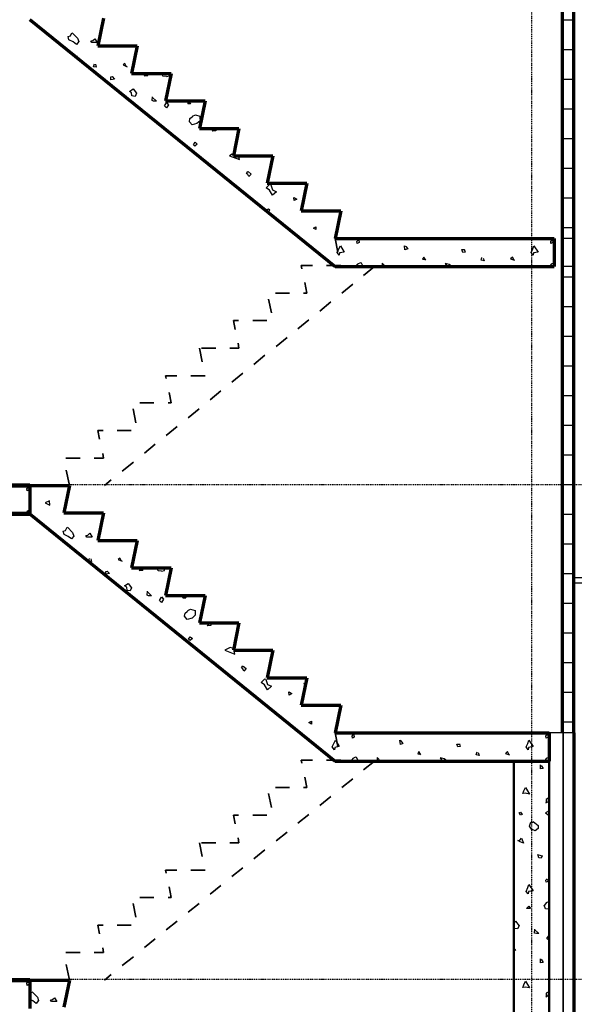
# Model space of a CAD drawing. Extents: x -11408 to 65836, y 12866 to 56869.
# Tile 60 of 68: x 30836 to 34763, y 16875 to 23844. Entities that reach past the tile are written whole.
import ezdxf

# ---------------------------------------------------------------- set-up
doc = ezdxf.new("R2010")
doc.units = 0
doc.linetypes.add('DASHDOT', pattern=[25.4, 12.7, -6.35, 0, -6.35])
for name, color, linetype in [('alu uprof', 3, 'Continuous'), ('stramien', 1, 'DASHDOT'), ('vanarris', 253, 'Continuous')]:
    doc.layers.add(name, color=color, linetype=linetype)

# ---------------------------------------------------------------- blocks, each defined once
blk = doc.blocks.new('*U3')
at = {"layer": 'stramien', "color": 1, "ltscale": 0.5}
blk.add_lwpolyline([(0, 21501.2), (0, -21501.2)], dxfattribs=at)
blk = doc.blocks.new('*U2')
at = {"layer": 'stramien', "color": 0, "linetype": 'ByBlock', "lineweight": -2, "transparency": 16777216}
blk.add_blockref('*U3', (7200, 0), dxfattribs=at)

msp = doc.modelspace()

# ---------------------------------------------------------------- linework, layer by layer
at = {"layer": 'alu uprof'}
msp.add_lwpolyline([(60558.9, 19856.2), (34758.9, 19856.2), (34758.9, 19896.2), (60558.9, 19896.2)], close=True, dxfattribs=at)
at = {"layer": 'stramien', "color": 1, "ltscale": 0.5}
for points in [[(63695.6, 20551.2), (-11408.5, 20551.2)], [(63695.6, 17051.2), (-11408.5, 17051.2)]]:
    msp.add_lwpolyline(points, dxfattribs=at)
at = {"layer": 'vanarris', "lineweight": 70}
for p, q in [((34678.9, 18796.2), (34678.9, 39796.2)), ((34758.9, 18796.2), (34758.9, 39796.2)), ((30908.9, 23846.2), (33068.9, 22096.2)), ((31428.9, 23853.7), (31388.9, 23658.7)), ((31388.9, 23658.7), (31668.9, 23658.7)), ((31668.9, 23658.7), (31628.9, 23463.7)), ((31628.9, 23463.7), (31908.9, 23463.7)), ((31908.9, 23463.7), (31868.9, 23268.7)), ((31868.9, 23268.7), (32148.9, 23268.7)), ((32148.9, 23268.7), (32108.9, 23073.7)), ((32108.9, 23073.7), (32388.9, 23073.7)), ((32388.9, 23073.7), (32348.9, 22881.2)), ((32348.9, 22881.2), (32628.9, 22881.2)), ((32628.9, 22881.2), (32588.9, 22686.2)), ((32588.9, 22686.2), (32868.9, 22686.2)), ((32868.9, 22686.2), (32828.9, 22491.2)), ((32828.9, 22491.2), (33108.9, 22491.2)), ((33108.9, 22491.2), (33068.9, 22296.2)), ((33068.9, 22296.2), (34618.9, 22296.2)), ((34618.9, 22296.2), (34618.9, 22096.2)), ((33068.9, 22096.2), (34618.9, 22096.2)), ((30908.9, 20546.2), (31188.9, 20546.2)), ((30908.9, 20546.2), (30908.9, 20346.2)), ((31188.9, 20546.2), (31148.9, 20353.7)), ((31148.9, 20353.7), (31428.9, 20353.7)), ((31428.9, 20353.7), (31388.9, 20158.7)), ((30908.9, 20346.2), (33068.9, 18596.2)), ((31388.9, 20158.7), (31668.9, 20158.7)), ((31668.9, 20158.7), (31628.9, 19963.7)), ((31628.9, 19963.7), (31908.9, 19963.7)), ((31908.9, 19963.7), (31868.9, 19768.7)), ((31868.9, 19768.7), (32148.9, 19768.7)), ((32148.9, 19768.7), (32108.9, 19573.7)), ((32108.9, 19573.7), (32388.9, 19573.7)), ((32388.9, 19573.7), (32348.9, 19381.2)), ((32348.9, 19381.2), (32628.9, 19381.2)), ((32628.9, 19381.2), (32588.9, 19186.2)), ((32588.9, 19186.2), (32868.9, 19186.2)), ((32868.9, 19186.2), (32828.9, 18991.2)), ((32828.9, 18991.2), (33108.9, 18991.2)), ((33108.9, 18991.2), (33068.9, 18796.2)), ((33068.9, 18796.2), (34583.9, 18796.2)), ((34583.9, 18796.2), (34583.9, 18596.2)), ((34758.9, 18796.2), (34758.9, 14096.2)), ((33068.9, 18596.2), (34583.9, 18596.2)), ((30908.9, 17046.2), (31188.9, 17046.2)), ((30908.9, 17046.2), (30908.9, 16846.2)), ((31188.9, 17046.2), (31148.9, 16853.7))]:
    msp.add_line(p, q, dxfattribs=at)
at = {"layer": 'vanarris', "lineweight": 25}
for p, q in [((34758.9, 23841.2), (34678.9, 23841.2)), ((31178.9, 23723.7), (31196.4, 23728.7)), ((31183.9, 23701.2), (31178.9, 23723.7)), ((31213.9, 23686.2), (31183.9, 23701.2)), ((31196.4, 23728.7), (31206.4, 23751.2)), ((31208.9, 23751.2), (31246.4, 23713.7)), ((31246.4, 23713.7), (31253.9, 23688.7)), ((31338.9, 23693.7), (31353.9, 23696.2)), ((31353.9, 23696.2), (31368.9, 23708.7)), ((31368.9, 23708.7), (31383.9, 23681.2)), ((31238.9, 23668.7), (31213.9, 23686.2)), ((31253.9, 23688.7), (31238.9, 23668.7)), ((31346.4, 23681.2), (31338.9, 23693.7)), ((31383.9, 23681.2), (31346.4, 23681.2)), ((34758.9, 23631.2), (34678.9, 23631.2)), ((31223.9, 23583.7), (31221.4, 23588.7)), ((31221.4, 23588.7), (31238.9, 23588.7)), ((31238.9, 23591.2), (31246.4, 23571.2)), ((31246.4, 23571.2), (31241.4, 23571.2)), ((31358.9, 23511.2), (31366.4, 23531.2)), ((31378.9, 23508.7), (31358.9, 23511.2)), ((31373.9, 23528.7), (31378.9, 23508.7)), ((31581.4, 23533.7), (31568.9, 23523.7)), ((31568.9, 23523.7), (31596.4, 23511.2)), ((31591.4, 23511.2), (31581.4, 23533.7)), ((31481.4, 23438.7), (31491.4, 23441.2)), ((31481.4, 23418.7), (31481.4, 23438.7)), ((31506.4, 23423.7), (31481.4, 23418.7)), ((31491.4, 23441.2), (31506.4, 23423.7)), ((31716.4, 23446.2), (31733.9, 23458.7)), ((31743.9, 23446.2), (31716.4, 23446.2)), ((31731.4, 23458.7), (31743.9, 23446.2)), ((31848.9, 23443.7), (31843.9, 23463.7)), ((31876.4, 23441.2), (31848.9, 23443.7)), ((31876.4, 23441.2), (31896.4, 23446.2)), ((31896.4, 23446.2), (31898.9, 23463.7)), ((34758.9, 23421.2), (34678.9, 23421.2)), ((31613.9, 23336.2), (31638.9, 23353.7)), ((31638.9, 23353.7), (31663.9, 23323.7)), ((31628.9, 23326.2), (31613.9, 23336.2)), ((31631.4, 23303.7), (31628.9, 23326.2)), ((31653.9, 23301.2), (31631.4, 23303.7)), ((31663.9, 23323.7), (31653.9, 23301.2)), ((31773.9, 23271.2), (31776.4, 23298.7)), ((31773.9, 23296.2), (31803.9, 23266.2)), ((31783.9, 23266.2), (31773.9, 23271.2)), ((31803.9, 23266.2), (31783.9, 23266.2)), ((31861.4, 23233.7), (31876.4, 23256.2)), ((31876.4, 23218.7), (31861.4, 23233.7)), ((31876.4, 23258.7), (31888.9, 23241.2)), ((31888.9, 23241.2), (31876.4, 23218.7)), ((32026.4, 23248.7), (32036.4, 23261.2)), ((32046.4, 23248.7), (32026.4, 23248.7)), ((32036.4, 23266.2), (32046.4, 23248.7)), ((34758.9, 23211.2), (34678.9, 23211.2)), ((32038.9, 23121.2), (32041.4, 23143.7)), ((32041.4, 23143.7), (32056.4, 23156.2)), ((32056.4, 23156.2), (32058.9, 23158.7)), ((32058.9, 23161.2), (32081.4, 23171.2)), ((32081.4, 23171.2), (32111.4, 23161.2)), ((32111.4, 23161.2), (32111.4, 23138.7)), ((32056.4, 23098.7), (32038.9, 23121.2)), ((32091.4, 23108.7), (32056.4, 23098.7)), ((32111.4, 23126.2), (32091.4, 23108.7)), ((32198.9, 23053.7), (32218.9, 23073.7)), ((32221.4, 23068.7), (32223.9, 23056.2)), ((32223.9, 23056.2), (32198.9, 23053.7)), ((34758.9, 23001.2), (34678.9, 23001.2)), ((32066.4, 22958.7), (32078.9, 22976.2)), ((32076.4, 22948.7), (32066.4, 22958.7)), ((32093.9, 22963.7), (32076.4, 22948.7)), ((32078.9, 22976.2), (32093.9, 22963.7)), ((32341.4, 22891.2), (32321.4, 22881.2)), ((32321.4, 22881.2), (32391.4, 22853.7)), ((32391.4, 22853.7), (32388.9, 22881.2)), ((34758.9, 22791.2), (34678.9, 22791.2)), ((32441.4, 22756.2), (32451.4, 22771.2)), ((32451.4, 22748.7), (32441.4, 22756.2)), ((32458.9, 22733.7), (32451.4, 22748.7)), ((32453.9, 22768.7), (32473.9, 22751.2)), ((32473.9, 22751.2), (32458.9, 22733.7)), ((32581.4, 22653.7), (32606.4, 22678.7)), ((32603.9, 22636.2), (32581.4, 22653.7)), ((32611.4, 22681.2), (32626.4, 22638.7)), ((32626.4, 22601.2), (32603.9, 22636.2)), ((32626.4, 22638.7), (32653.9, 22626.2)), ((32653.9, 22626.2), (32626.4, 22601.2)), ((32776.4, 22586.2), (32798.9, 22573.7)), ((32778.9, 22563.7), (32776.4, 22586.2)), ((34758.9, 22581.2), (34678.9, 22581.2)), ((32798.9, 22573.7), (32778.9, 22563.7)), ((32598.9, 22503.7), (32583.9, 22498.7)), ((32583.9, 22496.2), (32596.4, 22483.7)), ((32596.4, 22483.7), (32606.4, 22496.2)), ((32606.4, 22496.2), (32598.9, 22503.7)), ((32916.4, 22368.7), (32933.9, 22378.7)), ((32933.9, 22378.7), (32933.9, 22358.7)), ((34758.9, 22371.2), (34678.9, 22371.2)), ((32933.9, 22358.7), (32916.4, 22368.7)), ((33096.4, 22221.2), (33106.4, 22243.7)), ((33106.4, 22243.7), (33133.9, 22198.7)), ((33223.9, 22273.7), (33233.9, 22286.2)), ((33226.4, 22258.7), (33223.9, 22273.7)), ((33238.9, 22266.2), (33226.4, 22258.7)), ((33236.4, 22283.7), (33238.9, 22266.2)), ((33333.9, 22286.2), (33323.9, 22296.2)), ((33331.4, 22296.2), (33333.9, 22286.2)), ((33563.9, 22213.7), (33561.4, 22243.7)), ((33561.4, 22243.7), (33571.4, 22238.7)), ((33568.9, 22238.7), (33583.9, 22221.2)), ((34468.9, 22221.2), (34476.4, 22243.7)), ((34476.4, 22243.7), (34506.4, 22198.7)), ((34596.4, 22273.7), (34606.4, 22286.2)), ((34596.4, 22258.7), (34596.4, 22273.7)), ((34611.4, 22266.2), (34596.4, 22258.7)), ((34608.9, 22283.7), (34611.4, 22266.2)), ((34758.9, 22296.2), (34678.9, 22296.2)), ((33083.9, 22196.2), (33096.4, 22221.2)), ((33098.9, 22176.2), (33083.9, 22196.2)), ((33101.4, 22193.7), (33098.9, 22176.2)), ((33133.9, 22198.7), (33101.4, 22193.7)), ((33583.9, 22221.2), (33563.9, 22213.7)), ((33696.4, 22163.7), (33688.9, 22148.7)), ((33711.4, 22141.2), (33696.4, 22163.7)), ((33973.9, 22196.2), (33966.4, 22216.2)), ((33966.4, 22216.2), (33983.9, 22216.2)), ((33988.9, 22198.7), (33973.9, 22196.2)), ((33983.9, 22218.7), (33988.9, 22198.7)), ((34103.9, 22141.2), (34108.9, 22161.2)), ((34323.9, 22163.7), (34311.4, 22151.2)), ((34336.4, 22141.2), (34323.9, 22163.7)), ((34456.4, 22196.2), (34468.9, 22221.2)), ((34471.4, 22176.2), (34456.4, 22196.2)), ((34473.9, 22193.7), (34471.4, 22176.2)), ((34506.4, 22198.7), (34473.9, 22193.7)), ((33228.9, 22113.7), (33213.9, 22096.2)), ((33248.9, 22123.7), (33228.9, 22113.7)), ((33256.4, 22121.2), (33248.9, 22123.7)), ((33268.9, 22096.2), (33256.4, 22121.2)), ((33426.4, 22096.2), (33401.4, 22121.2)), ((33401.4, 22121.2), (33401.4, 22096.2)), ((33688.9, 22148.7), (33703.9, 22146.2)), ((33876.4, 22111.2), (33848.9, 22118.7)), ((33848.9, 22118.7), (33861.4, 22096.2)), ((33896.4, 22096.2), (33876.4, 22111.2)), ((34123.9, 22136.2), (34103.9, 22141.2)), ((34116.4, 22156.2), (34123.9, 22136.2)), ((34311.4, 22151.2), (34338.9, 22141.2)), ((34598.9, 22113.7), (34586.4, 22096.2)), ((34618.9, 22123.7), (34598.9, 22113.7)), ((34758.9, 22096.2), (34678.9, 22096.2)), ((34758.9, 22021.2), (34678.9, 22021.2)), ((34758.9, 21811.2), (34678.9, 21811.2)), ((34758.9, 21601.2), (34678.9, 21601.2)), ((34758.9, 21391.2), (34678.9, 21391.2)), ((34758.9, 21181.2), (34678.9, 21181.2)), ((34758.9, 20971.2), (34678.9, 20971.2)), ((34758.9, 20761.2), (34678.9, 20761.2)), ((30886.4, 20523.7), (30896.4, 20536.2)), ((30888.9, 20508.7), (30886.4, 20523.7)), ((30901.4, 20516.2), (30888.9, 20508.7)), ((30898.9, 20533.7), (30901.4, 20516.2)), ((31173.9, 20526.2), (31176.4, 20528.7)), ((31176.4, 20526.2), (31173.9, 20526.2)), ((34758.9, 20551.2), (34678.9, 20551.2)), ((31046.4, 20438.7), (31016.4, 20423.7)), ((31016.4, 20423.7), (31048.9, 20408.7)), ((31048.9, 20408.7), (31046.4, 20438.7)), ((30888.9, 20363.7), (30876.4, 20346.2)), ((30908.9, 20373.7), (30888.9, 20363.7)), ((34758.9, 20341.2), (34678.9, 20341.2)), ((31143.9, 20223.7), (31161.4, 20228.7)), ((31151.4, 20201.2), (31143.9, 20223.7)), ((31161.4, 20228.7), (31171.4, 20251.2)), ((31173.9, 20251.2), (31211.4, 20213.7)), ((31211.4, 20213.7), (31218.9, 20188.7)), ((31178.9, 20186.2), (31151.4, 20201.2)), ((31203.9, 20168.7), (31178.9, 20186.2)), ((31218.9, 20188.7), (31203.9, 20168.7)), ((31303.9, 20193.7), (31318.9, 20196.2)), ((31311.4, 20181.2), (31303.9, 20193.7)), ((31348.9, 20181.2), (31311.4, 20181.2)), ((31318.9, 20196.2), (31333.9, 20208.7)), ((31333.9, 20208.7), (31348.9, 20181.2)), ((34758.9, 20131.2), (34678.9, 20131.2)), ((31326.4, 20011.2), (31331.4, 20031.2)), ((31343.9, 20008.7), (31326.4, 20011.2)), ((31338.9, 20028.7), (31343.9, 20008.7)), ((31546.4, 20033.7), (31533.9, 20023.7)), ((31533.9, 20023.7), (31561.4, 20011.2)), ((31556.4, 20011.2), (31546.4, 20033.7)), ((31446.4, 19938.7), (31456.4, 19941.2)), ((31446.4, 19918.7), (31446.4, 19938.7)), ((31456.4, 19941.2), (31471.4, 19923.7)), ((31681.4, 19946.2), (31698.9, 19958.7)), ((31708.9, 19946.2), (31681.4, 19946.2)), ((31696.4, 19958.7), (31708.9, 19946.2)), ((31816.4, 19943.7), (31808.9, 19963.7)), ((31841.4, 19941.2), (31816.4, 19943.7)), ((31841.4, 19941.2), (31861.4, 19946.2)), ((31861.4, 19946.2), (31863.9, 19963.7)), ((31471.4, 19923.7), (31446.4, 19918.7)), ((34758.9, 19921.2), (34678.9, 19921.2)), ((31578.9, 19836.2), (31603.9, 19853.7)), ((31593.9, 19826.2), (31578.9, 19836.2)), ((31596.4, 19803.7), (31593.9, 19826.2)), ((31618.9, 19801.2), (31596.4, 19803.7)), ((31603.9, 19853.7), (31628.9, 19823.7)), ((31628.9, 19823.7), (31618.9, 19801.2)), ((31738.9, 19771.2), (31741.4, 19798.7)), ((31738.9, 19796.2), (31768.9, 19766.2)), ((31748.9, 19766.2), (31738.9, 19771.2)), ((31768.9, 19766.2), (31748.9, 19766.2)), ((31826.4, 19733.7), (31841.4, 19756.2)), ((31841.4, 19718.7), (31826.4, 19733.7)), ((31841.4, 19758.7), (31853.9, 19741.2)), ((31853.9, 19741.2), (31841.4, 19718.7)), ((31991.4, 19748.7), (32001.4, 19761.2)), ((32011.4, 19748.7), (31991.4, 19748.7)), ((32001.4, 19766.2), (32011.4, 19748.7)), ((32008.9, 19643.7), (32021.4, 19656.2)), ((32021.4, 19656.2), (32026.4, 19658.7)), ((32026.4, 19661.2), (32046.4, 19671.2)), ((32046.4, 19671.2), (32078.9, 19661.2)), ((32078.9, 19661.2), (32078.9, 19628.7)), ((34758.9, 19711.2), (34678.9, 19711.2)), ((32003.9, 19621.2), (32008.9, 19643.7)), ((32021.4, 19598.7), (32003.9, 19621.2)), ((32056.4, 19608.7), (32021.4, 19598.7)), ((32078.9, 19628.7), (32056.4, 19608.7)), ((32163.9, 19553.7), (32183.9, 19573.7)), ((32188.9, 19556.2), (32163.9, 19553.7)), ((32186.4, 19568.7), (32188.9, 19556.2)), ((32031.4, 19458.7), (32043.9, 19476.2)), ((32043.9, 19448.7), (32031.4, 19458.7)), ((32043.9, 19476.2), (32058.9, 19463.7)), ((32058.9, 19463.7), (32043.9, 19448.7)), ((34758.9, 19501.2), (34678.9, 19501.2)), ((32326.4, 19401.2), (32288.9, 19381.2)), ((32288.9, 19381.2), (32358.9, 19353.7)), ((32343.9, 19396.2), (32326.4, 19401.2)), ((32358.9, 19353.7), (32353.9, 19381.2)), ((32406.4, 19256.2), (32416.4, 19271.2)), ((32416.4, 19248.7), (32406.4, 19256.2)), ((32423.9, 19233.7), (32416.4, 19248.7)), ((32418.9, 19268.7), (32438.9, 19251.2)), ((32438.9, 19251.2), (32423.9, 19233.7)), ((34758.9, 19291.2), (34678.9, 19291.2)), ((32546.4, 19153.7), (32571.4, 19178.7)), ((32576.4, 19181.2), (32591.4, 19138.7)), ((32568.9, 19136.2), (32546.4, 19153.7)), ((32591.4, 19101.2), (32568.9, 19136.2)), ((32591.4, 19138.7), (32618.9, 19126.2)), ((32618.9, 19126.2), (32591.4, 19101.2)), ((32848.9, 19146.2), (32851.4, 19148.7)), ((32851.4, 19143.7), (32848.9, 19146.2)), ((32741.4, 19086.2), (32763.9, 19073.7)), ((32743.9, 19063.7), (32741.4, 19086.2)), ((32763.9, 19073.7), (32743.9, 19063.7)), ((34758.9, 19081.2), (34678.9, 19081.2)), ((32563.9, 19003.7), (32558.9, 19003.7)), ((32571.4, 18996.2), (32563.9, 19003.7)), ((32568.9, 18993.7), (32571.4, 18996.2)), ((32883.9, 18868.7), (32901.4, 18878.7)), ((32901.4, 18858.7), (32883.9, 18868.7)), ((32901.4, 18878.7), (32901.4, 18858.7)), ((34758.9, 18871.2), (34678.9, 18871.2)), ((33188.9, 18773.7), (33198.9, 18786.2)), ((33191.4, 18758.7), (33188.9, 18773.7)), ((33203.9, 18766.2), (33191.4, 18758.7)), ((33201.4, 18783.7), (33203.9, 18766.2)), ((33298.9, 18786.2), (33291.4, 18796.2)), ((33296.4, 18796.2), (33298.9, 18786.2)), ((34561.4, 18773.7), (34571.4, 18786.2)), ((34563.9, 18758.7), (34561.4, 18773.7)), ((34576.4, 18766.2), (34563.9, 18758.7)), ((34573.9, 18783.7), (34576.4, 18766.2)), ((34758.9, 18796.2), (34583.9, 18796.2)), ((33048.9, 18696.2), (33061.4, 18721.2)), ((33063.9, 18676.2), (33048.9, 18696.2)), ((33061.4, 18721.2), (33071.4, 18743.7)), ((33066.4, 18693.7), (33063.9, 18676.2)), ((33098.9, 18698.7), (33066.4, 18693.7)), ((33071.4, 18743.7), (33098.9, 18698.7)), ((33531.4, 18713.7), (33526.4, 18743.7)), ((33526.4, 18743.7), (33536.4, 18738.7)), ((33548.9, 18721.2), (33531.4, 18713.7)), ((33533.9, 18738.7), (33548.9, 18721.2)), ((33938.9, 18696.2), (33931.4, 18716.2)), ((33931.4, 18716.2), (33948.9, 18716.2)), ((33953.9, 18698.7), (33938.9, 18696.2)), ((33948.9, 18718.7), (33953.9, 18698.7)), ((34421.4, 18696.2), (34433.9, 18721.2)), ((34436.4, 18676.2), (34421.4, 18696.2)), ((34433.9, 18721.2), (34441.4, 18743.7)), ((34438.9, 18693.7), (34436.4, 18676.2)), ((34471.4, 18698.7), (34438.9, 18693.7)), ((34441.4, 18743.7), (34471.4, 18698.7)), ((33193.9, 18613.7), (33181.4, 18596.2)), ((33213.9, 18623.7), (33193.9, 18613.7)), ((33221.4, 18621.2), (33213.9, 18623.7)), ((33233.9, 18596.2), (33221.4, 18621.2)), ((33391.4, 18596.2), (33366.4, 18621.2)), ((33366.4, 18621.2), (33366.4, 18596.2)), ((33661.4, 18663.7), (33653.9, 18648.7)), ((33653.9, 18648.7), (33668.9, 18646.2)), ((33676.4, 18641.2), (33661.4, 18663.7)), ((33841.4, 18611.2), (33813.9, 18618.7)), ((33813.9, 18618.7), (33828.9, 18596.2)), ((33861.4, 18596.2), (33841.4, 18611.2)), ((34068.9, 18641.2), (34073.9, 18661.2)), ((34088.9, 18636.2), (34068.9, 18641.2)), ((34081.4, 18656.2), (34088.9, 18636.2)), ((34288.9, 18663.7), (34276.4, 18651.2)), ((34276.4, 18651.2), (34303.9, 18641.2)), ((34301.4, 18641.2), (34288.9, 18663.7)), ((34563.9, 18613.7), (34551.4, 18596.2)), ((34583.9, 18623.7), (34563.9, 18613.7)), ((34523.9, 18541.2), (34523.9, 18568.7)), ((34541.4, 18543.7), (34523.9, 18541.2)), ((34528.9, 18566.2), (34541.4, 18543.7)), ((34406.4, 18386.2), (34416.4, 18408.7)), ((34416.4, 18408.7), (34446.4, 18361.2)), ((34398.9, 18366.2), (34406.4, 18386.2)), ((34413.9, 18368.7), (34398.9, 18366.2)), ((34446.4, 18361.2), (34413.9, 18368.7)), ((34581.4, 18336.2), (34563.9, 18323.7)), ((34578.9, 18311.2), (34581.4, 18336.2)), ((34561.4, 18301.2), (34578.9, 18311.2)), ((34563.9, 18323.7), (34563.9, 18301.2)), ((34371.4, 18231.2), (34381.4, 18233.7)), ((34381.4, 18213.7), (34371.4, 18231.2)), ((34381.4, 18233.7), (34393.9, 18218.7)), ((34393.9, 18218.7), (34381.4, 18213.7)), ((34583.9, 18243.7), (34558.9, 18231.2)), ((34558.9, 18231.2), (34583.9, 18211.2)), ((34446.4, 18136.2), (34453.9, 18163.7)), ((34458.9, 18113.7), (34446.4, 18136.2)), ((34453.9, 18163.7), (34471.4, 18163.7)), ((34471.4, 18168.7), (34506.4, 18141.2)), ((34506.4, 18141.2), (34506.4, 18118.7)), ((34376.4, 18036.2), (34388.9, 18051.2)), ((34388.9, 18051.2), (34403.9, 18016.2)), ((34486.4, 18103.7), (34458.9, 18113.7)), ((34506.4, 18118.7), (34486.4, 18103.7)), ((34363.9, 18033.7), (34376.4, 18036.2)), ((34378.9, 18023.7), (34363.9, 18033.7)), ((34403.9, 18016.2), (34378.9, 18023.7)), ((34511.4, 17911.2), (34503.9, 17936.2)), ((34508.9, 17933.7), (34533.9, 17926.2)), ((34528.9, 17908.7), (34511.4, 17911.2)), ((34533.9, 17926.2), (34528.9, 17908.7)), ((34421.4, 17673.7), (34433.9, 17701.2)), ((34433.9, 17701.2), (34441.4, 17723.7)), ((34441.4, 17723.7), (34471.4, 17678.7)), ((34561.4, 17753.7), (34571.4, 17763.7)), ((34563.9, 17738.7), (34561.4, 17753.7)), ((34576.4, 17743.7), (34563.9, 17738.7)), ((34573.9, 17761.2), (34576.4, 17743.7)), ((34436.4, 17656.2), (34421.4, 17673.7)), ((34438.9, 17673.7), (34436.4, 17656.2)), ((34471.4, 17678.7), (34438.9, 17673.7)), ((34423.9, 17553.7), (34441.4, 17568.7)), ((34441.4, 17568.7), (34451.4, 17553.7)), ((34558.9, 17551.2), (34548.9, 17576.2)), ((34563.9, 17593.7), (34551.4, 17576.2)), ((34583.9, 17603.7), (34563.9, 17593.7)), ((34451.4, 17553.7), (34423.9, 17553.7)), ((34583.9, 17548.7), (34558.9, 17551.2)), ((34333.9, 17453.7), (34346.4, 17463.7)), ((34336.4, 17433.7), (34333.9, 17436.2)), ((34338.9, 17411.2), (34336.4, 17433.7)), ((34346.4, 17463.7), (34371.4, 17431.2)), ((34371.4, 17431.2), (34361.4, 17408.7)), ((34361.4, 17408.7), (34338.9, 17411.2)), ((34481.4, 17378.7), (34483.9, 17406.2)), ((34481.4, 17403.7), (34511.4, 17376.2)), ((34493.9, 17376.2), (34481.4, 17378.7)), ((34511.4, 17376.2), (34493.9, 17376.2)), ((34568.9, 17341.2), (34583.9, 17363.7)), ((34583.9, 17326.2), (34568.9, 17341.2)), ((34333.9, 17271.2), (34346.4, 17256.2)), ((34336.4, 17253.7), (34333.9, 17258.7)), ((34346.4, 17256.2), (34336.4, 17253.7)), ((34523.9, 17168.7), (34523.9, 17196.2)), ((34541.4, 17171.2), (34523.9, 17168.7)), ((34528.9, 17193.7), (34541.4, 17171.2)), ((30886.4, 17023.7), (30896.4, 17036.2)), ((30888.9, 17008.7), (30886.4, 17023.7)), ((30901.4, 17016.2), (30888.9, 17008.7)), ((30898.9, 17033.7), (30901.4, 17016.2)), ((34398.9, 16993.7), (34406.4, 17013.7)), ((34406.4, 17013.7), (34416.4, 17038.7)), ((34416.4, 17038.7), (34446.4, 16991.2)), ((30908.9, 16941.2), (30911.4, 16941.2)), ((30911.4, 16941.2), (30921.4, 16963.7)), ((30923.9, 16963.7), (30961.4, 16926.2)), ((34413.9, 16996.2), (34398.9, 16993.7)), ((34446.4, 16991.2), (34413.9, 16996.2)), ((34561.4, 16928.7), (34578.9, 16938.7)), ((34581.4, 16963.7), (34563.9, 16953.7)), ((34563.9, 16953.7), (34563.9, 16928.7)), ((34578.9, 16938.7), (34581.4, 16963.7)), ((30928.9, 16898.7), (30908.9, 16908.7)), ((30953.9, 16881.2), (30928.9, 16898.7)), ((30968.9, 16901.2), (30953.9, 16881.2)), ((30961.4, 16926.2), (30968.9, 16901.2)), ((31053.9, 16906.2), (31068.9, 16908.7)), ((31061.4, 16893.7), (31053.9, 16906.2)), ((31098.9, 16893.7), (31061.4, 16893.7)), ((31068.9, 16908.7), (31083.9, 16921.2)), ((31083.9, 16921.2), (31098.9, 16893.7))]:
    msp.add_line(p, q, dxfattribs=at)
at = {"layer": 'vanarris', "lineweight": 35}
for p, q in [((33068.9, 22296.2), (33088.9, 22198.7)), ((32908.9, 22103.7), (32828.9, 22103.7)), ((32828.9, 22103.7), (32833.9, 22081.2)), ((33108.9, 22103.7), (33008.9, 22103.7)), ((33348.9, 22096.2), (33271.4, 22033.7)), ((32853.9, 21983.7), (32868.9, 21908.7)), ((33193.9, 21971.2), (33116.4, 21908.7)), ((32746.4, 21908.7), (32646.4, 21908.7)), ((32868.9, 21908.7), (32846.4, 21908.7)), ((32598.9, 21866.2), (32618.9, 21768.7)), ((33038.9, 21846.2), (32961.4, 21781.2)), ((32386.4, 21713.7), (32348.9, 21713.7)), ((32348.9, 21713.7), (32361.4, 21651.2)), ((32586.4, 21713.7), (32486.4, 21713.7)), ((32883.9, 21718.7), (32806.4, 21656.2)), ((32383.9, 21553.7), (32388.9, 21518.7)), ((32728.9, 21593.7), (32651.4, 21531.2)), ((32108.9, 21518.7), (32128.9, 21421.2)), ((32223.9, 21518.7), (32123.9, 21518.7)), ((32388.9, 21518.7), (32323.9, 21518.7)), ((32571.4, 21468.7), (32493.9, 21403.7)), ((32416.4, 21341.2), (32338.9, 21278.7)), ((31948.9, 21323.7), (31868.9, 21323.7)), ((31868.9, 21323.7), (31873.9, 21303.7)), ((32148.9, 21323.7), (32048.9, 21323.7)), ((31893.9, 21206.2), (31908.9, 21131.2)), ((32261.4, 21216.2), (32183.9, 21153.7)), ((31786.4, 21131.2), (31686.4, 21131.2)), ((31908.9, 21131.2), (31886.4, 21131.2)), ((31638.9, 21088.7), (31658.9, 20991.2)), ((32106.4, 21088.7), (32028.9, 21026.2)), ((31426.4, 20936.2), (31388.9, 20936.2)), ((31388.9, 20936.2), (31401.4, 20873.7)), ((31626.4, 20936.2), (31526.4, 20936.2)), ((31951.4, 20963.7), (31873.9, 20901.2)), ((31796.4, 20838.7), (31718.9, 20776.2)), ((31423.9, 20773.7), (31428.9, 20741.2)), ((31263.9, 20741.2), (31163.9, 20741.2)), ((31428.9, 20741.2), (31363.9, 20741.2)), ((31641.4, 20711.2), (31561.4, 20648.7)), ((31166.4, 20656.2), (31186.4, 20558.7)), ((31483.9, 20586.2), (31436.4, 20546.2)), ((33068.9, 18796.2), (33088.9, 18698.7)), ((34683.9, 18796.2), (34683.9, 14096.2)), ((32908.9, 18603.7), (32828.9, 18603.7)), ((32828.9, 18603.7), (32833.9, 18581.2)), ((33108.9, 18603.7), (33008.9, 18603.7)), ((33348.9, 18596.2), (33271.4, 18533.7)), ((32853.9, 18483.7), (32868.9, 18408.7)), ((33193.9, 18471.2), (33116.4, 18408.7)), ((32746.4, 18408.7), (32646.4, 18408.7)), ((32868.9, 18408.7), (32846.4, 18408.7)), ((32598.9, 18366.2), (32618.9, 18268.7)), ((33038.9, 18346.2), (32961.4, 18281.2)), ((32386.4, 18213.7), (32348.9, 18213.7)), ((32348.9, 18213.7), (32361.4, 18151.2)), ((32586.4, 18213.7), (32486.4, 18213.7)), ((32883.9, 18218.7), (32806.4, 18156.2)), ((32383.9, 18053.7), (32388.9, 18018.7)), ((32728.9, 18093.7), (32651.4, 18031.2)), ((32108.9, 18018.7), (32128.9, 17921.2)), ((32223.9, 18018.7), (32123.9, 18018.7)), ((32388.9, 18018.7), (32323.9, 18018.7)), ((32571.4, 17968.7), (32493.9, 17903.7)), ((32416.4, 17841.2), (32338.9, 17778.7)), ((31948.9, 17823.7), (31868.9, 17823.7)), ((31868.9, 17823.7), (31873.9, 17803.7)), ((32148.9, 17823.7), (32048.9, 17823.7)), ((31893.9, 17706.2), (31908.9, 17631.2)), ((32261.4, 17716.2), (32183.9, 17653.7)), ((31786.4, 17631.2), (31686.4, 17631.2)), ((31908.9, 17631.2), (31886.4, 17631.2)), ((31638.9, 17588.7), (31658.9, 17491.2)), ((32106.4, 17588.7), (32028.9, 17526.2)), ((31426.4, 17436.2), (31388.9, 17436.2)), ((31388.9, 17436.2), (31401.4, 17373.7)), ((31626.4, 17436.2), (31526.4, 17436.2)), ((31951.4, 17463.7), (31873.9, 17401.2)), ((31796.4, 17338.7), (31718.9, 17276.2)), ((31263.9, 17241.2), (31163.9, 17241.2)), ((31428.9, 17241.2), (31363.9, 17241.2)), ((31423.9, 17273.7), (31428.9, 17241.2)), ((31166.4, 17156.2), (31186.4, 17058.7)), ((31641.4, 17211.2), (31561.4, 17148.7)), ((31483.9, 17086.2), (31436.4, 17046.2))]:
    msp.add_line(p, q, dxfattribs=at)
at = {"layer": 'vanarris', "lineweight": 90}
for p, q in [((30908.9, 20546.2), (27408.9, 20546.2)), ((30908.9, 20346.2), (27408.9, 20346.2)), ((30908.9, 17046.2), (27408.9, 17046.2))]:
    msp.add_line(p, q, dxfattribs=at)
at = {"layer": 'vanarris', "lineweight": 50}
for p, q in [((34333.9, 18596.2), (34333.9, 13971.2)), ((34583.9, 18596.2), (34333.9, 18596.2)), ((34583.9, 18596.2), (34583.9, 13461.2))]:
    msp.add_line(p, q, dxfattribs=at)

# ---------------------------------------------------------------- block references
at = {"layer": 'stramien', "xscale": -1}
msp.add_blockref('*U2', (41658.9, 34367.5), dxfattribs=at)

doc.saveas('drawing.dxf')
